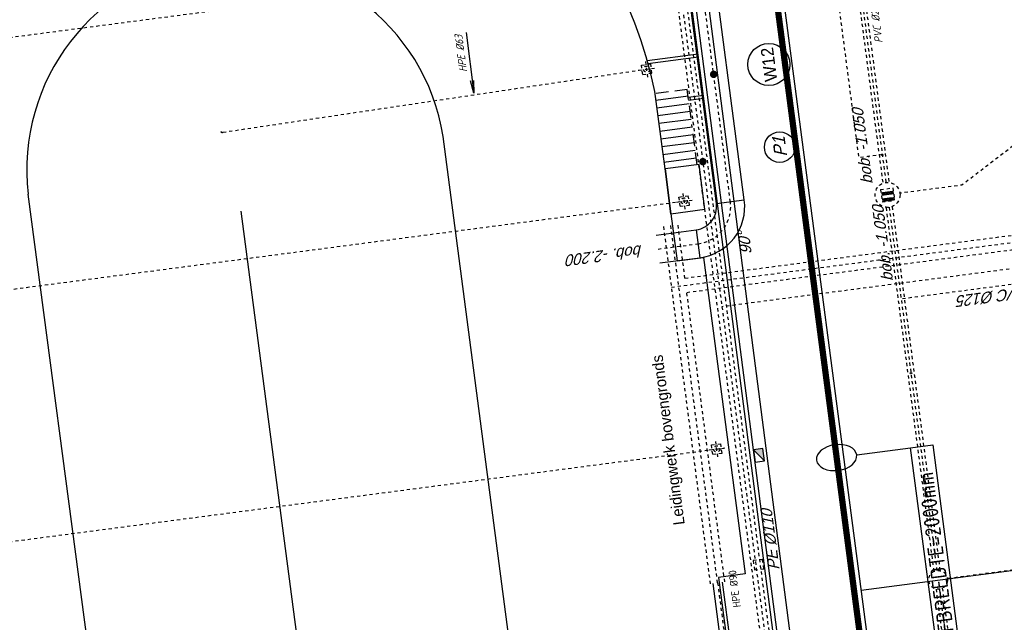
# Model space of a CAD drawing. Header units: metres. Extents: x 118052 to 118564, y 454784 to 455719.
# Tile 10 of 160: x 118225 to 118256, y 455205 to 455224. Entities that reach past the tile are written whole.
import ezdxf
from ezdxf.enums import TextEntityAlignment as Align

# ---------------------------------------------------------------- set-up
doc = ezdxf.new("R2010")
doc.units = ezdxf.units.M
doc.header["$LTSCALE"] = 0.5
for name, pattern in [('B1', [28, 8, -4, 8, -4, 0, -4]), ('DASHED', [19.05, 12.7, -6.35]), ('Tauw_HIDDEN2', [5.6, 4, -1.6]), ('Tauw_HIDDEN3', [2.8, 2, -0.8]), ('Tauw_L_Center1', [13, 8, -1.67, 1.66, -1.67]), ('Tauw_L_Center2', [6.499, 4, -0.833, 0.833, -0.833])]:
    doc.linetypes.add(name, pattern=pattern)
for name, color, linetype in [('_gebouwen', 7, 'Continuous'), ('_molgoot', 7, 'Continuous'), ('_ob10', 7, 'Continuous'), ('_straatkolk', 7, 'Continuous'), ('_tb13', 7, 'Continuous'), ('BHV plan', 7, 'Continuous'), ('EL_N_A_EB00----REVISIE~-_-----', 1, 'Continuous'), ('GRAAFWERKZAAMHEDEN', 6, 'Continuous'), ('KABELLOOP', 6, 'Continuous'), ('Koningsstal VIEUWPORT', 254, 'Continuous'), ('ME_N_-_AL999---LA_RVS6090-40_onb__18_^200~-_-----', 135, 'Continuous'), ('ME_N_-_EL999---LA_RVS3060-30_onb~H_-----', 135, 'Tauw_L_Center1'), ('ME_N_-_EL999---LA_RVS3060-30_onb~W_-----', 135, 'Continuous'), ('ME_N_-_EL999---LA_RVS6090-40_onb~H_-----', 135, 'Tauw_L_Center1'), ('ME_N_H_EL999---LA_RVS6090-40_onb~-_-----', 135, 'Tauw_HIDDEN3'), ('ME_N_L_AL999---LA_RVS6090-40_onb__18_^200~-_-----', 135, 'Continuous'), ('ZU_B_-_AL999---LA_PE-63_sdr00__18_^200~-_-----', 1, 'Continuous'), ('ZU_B_-_AL999---LR_pvc200_vbr11__18_^200~N_-----', 1, 'Continuous'), ('ZU_B_-_EL999---LA_PE-63_sdr00~H_-----', 1, 'Tauw_L_Center2'), ('ZU_B_-_EL999---LD_PE-65_sdr00~H_-----', 1, 'Tauw_L_Center2'), ('ZU_B_-_EL999---LK_pvc125_sdr00~H_-----', 1, 'Tauw_L_Center2'), ('ZU_B_-_EL999---LR_pvc160_sdr00~H_-----', 1, 'Tauw_L_Center2'), ('ZU_B_-_EL999---LR_pvc200_vbr11~H_-----', 1, 'Tauw_L_Center2'), ('ZU_B_-_EL999---LR_pvc200_vbr11~W_-----', 8, 'Tauw_HIDDEN2'), ('ZU_B_-_EL999---SYM_DRAINPUT~-_002--', 2, 'Tauw_L_Center2'), ('ZU_B_-_EL999---SYM_RIOOLINSPECTIEPUT~-_002--', 2, 'Tauw_L_Center2'), ('ZU_B_-_XX------extern-LEIDINGEN', 231, 'Continuous'), ('ZU_N_-_AL999---LR_PE-110_sdr00__18_^200~-_-----', 7, 'Continuous'), ('ZU_N_-_AL999---LR_pvc125_sdr34__18_^200~-_-----', 7, 'Continuous'), ('ZU_N_-_AL999---LW_gvk900_vgr05__18_^200~B_-----', 7, 'Continuous'), ('ZU_N_-_AL999---LW_gvk900_vgr05__18_^200~N_-----', 7, 'Continuous'), ('ZU_N_-_AL999---LW_gvk900_vgr05__20_^200~M_-----', 7, 'Continuous'), ('ZU_N_-_EL999---LB_PE-110_sdr00~H_-----', 2, 'Tauw_L_Center2'), ('ZU_N_-_EL999---LB_PE-90_sdr00~H_-----', 2, 'Tauw_L_Center2'), ('ZU_N_-_EL999---LP_PE-75_sdr00~H_-----', 2, 'Tauw_L_Center2'), ('ZU_N_-_EL999---LR_PE-110_sdr00~H_-----', 2, 'Tauw_L_Center2'), ('ZU_N_-_EL999---LR_pvc125_sdr34~H_-----', 2, 'Tauw_L_Center2'), ('ZU_N_-_EL999---LR_pvc160_sdr34~H_-----', 2, 'Tauw_L_Center2'), ('ZU_N_-_EL999---LR_pvc200_sdr34~H_-----', 2, 'Tauw_L_Center2'), ('ZU_N_-_EL999---LW_gvk900_vgr05~H_-----', 2, 'Tauw_L_Center1'), ('ZU_N_-_EL999---LW_gvk900_vgr05~W_-----', 2, 'Continuous'), ('ZU_N_-_EL999---SYM_HWAINSPECTIEPUT~-_002--', 2, 'Tauw_L_Center2'), ('ZU_N_-_EL999---SYM_STRAATKOLK~-_----c', 7, 'Tauw_L_Center2'), ('ZU_N_-_ML999---LW_gvk900_vgr05__20_^200~M_-----', 7, 'Continuous')]:
    doc.layers.add(name, color=color, linetype=linetype)
doc.layers.add('ZU_N_-_AL999---LP_PE-75_sdr00__20_^200~Mt-----', color=7, linetype='Continuous', plot=False)
doc.layers.add('ZU_N_-_ML999---LP_PE-75_sdr00__20_^200~Mt-----', color=7, linetype='Continuous', plot=False)
doc.styles.add('BURO-025', font='Isocp.shx', dxfattribs={"height": 500})
doc.styles.add('TAUW-ISOCP', font='tcb_isocp.shx')
doc.styles.add('tcb_isocp', font='tcb_isocp.shx')
doc.styles.add('WB025', font='ISO.SHX', dxfattribs={"height": 2.5})

# ---------------------------------------------------------------- blocks, each defined once
blk = doc.blocks.new('*U9')
at = {"layer": '_straatkolk'}
blk.add_hatch(color=256, dxfattribs=at).paths.add_polyline_path([(0.2, -0.15), (0.2, 0.15), (-0.2, -0.15)])
blk.add_lwpolyline([(0.2, -0.15), (0.2, 0.15), (-0.2, 0.15), (-0.2, -0.15)], close=True, dxfattribs=at)
blk.add_lwpolyline([(-0.2, -0.15), (0.2, 0.15)], dxfattribs=at)
blk = doc.blocks.new('A$C6DFC50BF')
at = {"layer": 'GRAAFWERKZAAMHEDEN'}
blk.add_line((13518, -56592), (13518, -58332), dxfattribs=at)
blk.add_lwpolyline([(6095, -58332), (13518, -58332), (13518, -59045), (6095, -59045)], close=True, dxfattribs=at)
at = {"layer": 'GRAAFWERKZAAMHEDEN', "extrusion": (0, 0, -1)}
blk.add_ellipse((13518, -55944), major_axis=(0, -648), ratio=0.640224, dxfattribs=at)
at = {"layer": 'KABELLOOP', "linetype": 'DASHED', "const_width": 200}
blk.add_lwpolyline([(186089, -55944), (-17582, -55944)], close=True, dxfattribs=at)
at = {"layer": 'GRAAFWERKZAAMHEDEN', "color": 2, "style": 'BURO-025'}
blk.add_text('SLEUFBREEDTE=2000mm', height=500, rotation=359.9837, dxfattribs=at).set_placement((6129, -58941))
blk = doc.blocks.new('Leidingen')
at = {"layer": 'ME_N_-_EL999---LA_RVS3060-30_onb~H_-----'}
blk.add_lwpolyline([(-252192.7, 8203.1), (-278935.7, 8208.9)], dxfattribs=at)
at = {"layer": 'ME_N_-_EL999---LA_RVS3060-30_onb~W_-----'}
for p, q in [((-252192.7, 8353.1), (-278935.7, 8358.9)), ((-252192.8, 8053.1), (-278935.8, 8058.9))]:
    blk.add_line(p, q, dxfattribs=at)
at = {"layer": 'ME_N_-_EL999---LA_RVS6090-40_onb~H_-----'}
for points in [[(-252192.7, 8203.1), (-240618.7, 8200.7)], [(-242618.7, 8435.3), (-242618.3, -9745.3)]]:
    blk.add_lwpolyline(points, dxfattribs=at)
at = {"layer": 'ME_N_H_EL999---LA_RVS6090-40_onb~-_-----'}
for points in [[(-252192.7, 8433.1), (-240618.7, 8430.7)], [(-252192.8, 7973.1), (-242848.7, 7971.1)], [(-242848.7, 7971.1), (-242848.3, -9745.3)], [(-242388.7, 7971), (-242388.3, -9745.3)], [(-242388.7, 7971), (-240618.8, 7970.7)]]:
    blk.add_lwpolyline(points, dxfattribs=at)
at = {"layer": 'ME_N_L_AL999---LA_RVS6090-40_onb__18_^200~-_-----', "flags": 128}
for points in [[(-252109.4, 9181.1, 0, 96, 0), (-251821.4, 9181.1, 0, 0, 0), (-250484.8, 9181.1, 0, 0, 0)], [(-242618.7, 9181.1, 0, 96, 0), (-242906.7, 9181.1, 0, 0, 0), (-244409.2, 9181.1, 0, 0, 0)]]:
    blk.add_lwpolyline(points, format="xyseb", dxfattribs=at)
at = {"layer": 'ZU_B_-_AL999---LA_PE-63_sdr00__18_^200~-_-----'}
blk.add_line((-233687.3, 13893.6), (-235639.8, 13902.9), dxfattribs=at)
blk.add_lwpolyline([(-235239.8, 13852.9), (-235639.8, 13902.9), (-235239.9, 13952.9)], dxfattribs=at)
at = {"layer": 'ZU_B_-_EL999---LA_PE-63_sdr00~H_-----'}
blk.add_circle((-235826.3, 22048.2), 25, dxfattribs=at)
at = {"layer": 'ZU_B_-_EL999---LD_PE-65_sdr00~H_-----'}
for points in [[(-247944, 37123.2), (-247941.2, 7448.2)], [(-239944, 37124), (-239941.2, 7449)], [(-231944, 36424.7), (-231941.2, 7449.7)], [(-235837.6, 22018.3), (-235600.6, 8560.8)]]:
    blk.add_lwpolyline(points, dxfattribs=at)
at = {"layer": 'ZU_B_-_EL999---LK_pvc125_sdr00~H_-----'}
blk.add_circle((-239293.6, 1199), 25, dxfattribs=at)
at = {"layer": 'ZU_B_-_EL999---LR_pvc160_sdr00~H_-----', "flags": 128}
blk.add_lwpolyline([(-239293.6, 1199), (-239293.6, 1949), (-228440.6, 1950.1), (-218139, 2097.4), (-218139, 1347.4)], dxfattribs=at)
at = {"layer": 'ZU_B_-_EL999---LR_pvc200_vbr11~H_-----'}
blk.add_lwpolyline([(-207690.6, 1496.8), (-228439.9, 1200.1, -0.0035509), (-228441.3, 1200.1), (-240190.6, 1199)], format="xyb", dxfattribs=at)
for points in [[(-253314.3, 1197.7), (-282406.8, 1194.9)], [(-240990.6, 1198.9), (-252714.3, 1197.8)]]:
    blk.add_lwpolyline(points, dxfattribs=at)
at = {"layer": 'ZU_B_-_EL999---LR_pvc200_vbr11~W_-----'}
for points in [[(-207692.1, 1596.8), (-228441.3, 1300.1), (-240190.6, 1299)], [(-253297.2, 1297.7), (-282419.5, 1294.9)], [(-240990.6, 1298.9), (-252731.5, 1297.8)], [(-253297.2, 1097.7), (-282419.5, 1094.9)], [(-240990.6, 1098.9), (-252731.5, 1097.8)]]:
    blk.add_lwpolyline(points, dxfattribs=at)
blk.add_lwpolyline([(-207689.2, 1396.8), (-228438.5, 1100.1, -0.0035509), (-228441.3, 1100.1), (-240190.6, 1099)], format="xyb", dxfattribs=at)
at = {"layer": 'ZU_B_-_EL999---SYM_DRAINPUT~-_002--'}
for p, q in [((-235600.6, 8560.8), (-235600.5, 8044.3)), ((-235858.8, 8314.8), (-235342.3, 8314.9)), ((-235750.6, 8464.8), (-235750.5, 8164.8)), ((-235750.6, 8464.8), (-235450.6, 8464.8)), ((-235450.6, 8464.8), (-235450.5, 8164.8)), ((-247941.2, 7919.2), (-247941.2, 7402.7)), ((-239941.2, 7919.9), (-239941.2, 7403.4)), ((-235750.5, 8164.8), (-235450.5, 8164.8)), ((-248199.5, 7673.2), (-247683, 7673.2)), ((-248091.2, 7823.2), (-248091.2, 7523.2)), ((-248091.2, 7823.2), (-247791.2, 7823.2)), ((-247791.2, 7823.2), (-247791.2, 7523.2)), ((-240199.5, 7674), (-239683, 7674)), ((-240091.2, 7824), (-240091.2, 7524)), ((-240091.2, 7824), (-239791.2, 7824)), ((-239791.2, 7824), (-239791.2, 7524)), ((-248091.2, 7523.2), (-247791.2, 7523.2)), ((-240091.2, 7524), (-239791.2, 7524))]:
    blk.add_line(p, q, dxfattribs=at)
for centre in [(-235600.5, 8314.8), (-247941.2, 7673.2), (-239941.2, 7674)]:
    blk.add_circle(centre, 100, dxfattribs=at)
at = {"layer": 'ZU_B_-_EL999---SYM_RIOOLINSPECTIEPUT~-_002--'}
for p, q in [((-240390.6, 1398.9), (-240790.6, 1398.9)), ((-240790.6, 1398.9), (-240790.6, 998.9)), ((-240790.6, 1363.1), (-240390.6, 1363.2)), ((-240790.6, 1323.1), (-240390.6, 1323.2)), ((-240790.6, 1283.1), (-240390.6, 1283.2)), ((-240390.6, 1398.9), (-240390.6, 998.9)), ((-240790.6, 1243.1), (-240390.6, 1243.2)), ((-240790.6, 1203.1), (-240390.6, 1203.2)), ((-240790.6, 1163.1), (-240390.6, 1163.2)), ((-240790.6, 1123.1), (-240390.6, 1123.2)), ((-240790.6, 1083.1), (-240390.6, 1083.2)), ((-240790.6, 1043.1), (-240390.6, 1043.2)), ((-240790.6, 1003.1), (-240390.6, 1003.2)), ((-240390.6, 998.9), (-240790.6, 998.9))]:
    blk.add_line(p, q, dxfattribs=at)
blk.add_circle((-240590.6, 1198.9), 400, dxfattribs=at)
at = {"layer": 'ZU_B_-_XX------extern-LEIDINGEN'}
blk.add_circle((-246344.3, 1198.4), 25, dxfattribs=at)
at = {"layer": 'ZU_N_-_EL999---LB_PE-110_sdr00~H_-----'}
blk.add_lwpolyline([(-189750.6, 7068.1), (-274747.5, 7068.1)], dxfattribs=at)
at = {"layer": 'ZU_N_-_EL999---LP_PE-75_sdr00~H_-----', "flags": 128}
blk.add_lwpolyline([(-118553.2, 6962), (-242100.9, 6918.1), (-260870, 6918.1), (-260870, -569.1), (-260870, -22082.4), (-262858.1, -22082.4)], dxfattribs=at)
at = {"layer": 'ZU_N_-_EL999---LP_PE-75_sdr00~H_-----'}
blk.add_lwpolyline([(-243450.5, -9767.4), (-243450.5, 6918.1)], dxfattribs=at)
at = {"layer": 'ZU_N_-_EL999---LR_PE-110_sdr00~H_-----'}
blk.add_lwpolyline([(-257930.5, -7662.3), (-257930.5, 6768.1), (-243248.2, 6768.1)], dxfattribs=at)
blk.add_lwpolyline([(-243248.2, 6768.1), (-93379.2, 6768.1, -0.1316525), (-90879.2, 6098.3), (-85840.8, 3189.4)], format="xyb", dxfattribs=at)
at = {"layer": 'ZU_N_-_EL999---LR_pvc125_sdr34~H_-----'}
blk.add_lwpolyline([(-243950.5, -9767.4), (-243950.5, 1198.6)], dxfattribs=at)
at = {"layer": 'ZU_N_-_EL999---LR_pvc160_sdr34~H_-----', "flags": 128}
blk.add_lwpolyline([(-239377.9, -31805.6), (-239377.9, -3301.6), (-240590.6, -1201.1), (-240590.6, 798.9)], dxfattribs=at)
at = {"layer": 'ZU_N_-_EL999---LR_pvc200_sdr34~H_-----'}
blk.add_lwpolyline([(-253014.4, -32109), (-253014.3, 897.7)], dxfattribs=at)
at = {"layer": 'ZU_N_-_EL999---LW_gvk900_vgr05~H_-----'}
blk.add_lwpolyline([(-241353.5, 8700.8), (-241353.5, 7410.2, 0.4142136), (-240156.5, 6213.2), (-134155.4, 6213.2, 0.4142136), (-132958.4, 7410.2), (-132958.4, 9548.4)], format="xyb", dxfattribs=at)
at = {"layer": 'ZU_N_-_EL999---LW_gvk900_vgr05~W_-----', "linetype": 'Continuous'}
for p, q in [((-240903.5, 7410.2), (-241803.5, 7410.2)), ((-240156.5, 6663.2), (-240156.5, 5763.2))]:
    blk.add_line(p, q, dxfattribs=at)
at = {"layer": 'ZU_N_-_EL999---LW_gvk900_vgr05~W_-----'}
for points in [[(-241803.5, 8700.8), (-241803.5, 7410.2, 0.4142136), (-240156.5, 5763.2), (-134155.4, 5763.2, 0.4142136), (-132508.4, 7410.2), (-132508.4, 9548.4)], [(-240903.5, 8700.8), (-240903.5, 7410.2, 0.4142136), (-240156.5, 6663.2), (-134155.4, 6663.2, 0.4142136), (-133408.4, 7410.2), (-133408.4, 9548.4)]]:
    blk.add_lwpolyline(points, format="xyb", dxfattribs=at)
at = {"layer": 'ZU_N_-_EL999---SYM_HWAINSPECTIEPUT~-_002--', "lineweight": -3}
blk.add_circle((-253014.3, 1197.7), 300, dxfattribs=at)
at = {"layer": 'ZU_N_-_EL999---SYM_STRAATKOLK~-_----c', "lineweight": -3}
blk.add_lwpolyline([(-251936, 6680.2), (-251636, 6680.2), (-251636, 6980.2), (-251936, 6980.2)], close=True, dxfattribs=at)
at = {"layer": 'ZU_N_-_ML999---LP_PE-75_sdr00__20_^200~Mt-----'}
blk.add_lwpolyline([(-238768.2, 6919.3, 0, 0, 0), (-238791.9, 7037, 0, 91.8, 0), (-238790.1, 7028, 91.8, 169.7, 0), (-238784.9, 7002.5, 169.7, 221.7, 0), (-238777.2, 6964.3, 221.7, 240, 0), (-238768.2, 6919.3, 240, 221.7, 0), (-238759.1, 6874.3, 221.7, 169.7, 0), (-238751.4, 6836.1, 169.7, 91.8, 0), (-238746.3, 6810.7, 91.8, 0, 0), (-238744.5, 6801.7, 0, 0, 0), (-238768.2, 6919.3, 0, 0, 0), (-238654.4, 4909.9, 0, 0, 0)], format="xyseb", dxfattribs=at)
blk.add_circle((-238626.7, 4421.6), 489.1, dxfattribs=at)
at = {"layer": 'ZU_N_-_ML999---LW_gvk900_vgr05__20_^200~M_-----', "flags": 128}
blk.add_lwpolyline([(-236043.4, 6213.2, 0, 0, 0), (-236048.9, 6333, 0, 91.8, 0), (-236048.5, 6323.9, 91.8, 169.7, 0), (-236047.3, 6297.9, 169.7, 221.7, 0), (-236045.5, 6259, 221.7, 240, 0), (-236043.4, 6213.2, 240, 221.7, 0), (-236041.2, 6167.3, 221.7, 169.7, 0), (-236039.4, 6128.4, 169.7, 91.8, 0), (-236038.2, 6102.4, 91.8, 0, 0), (-236037.8, 6093.3, 0, 0, 0), (-236043.4, 6213.2, 0, 0, 0), (-235991.4, 5094.4, 0, 0, 0)], format="xyseb", dxfattribs=at)
at = {"layer": 'ZU_N_-_ML999---LW_gvk900_vgr05__20_^200~M_-----'}
blk.add_circle((-235960.2, 4421.4), 673.7, dxfattribs=at)
at = {"layer": 'EL_N_A_EB00----REVISIE~-_-----'}
blk.add_blockref('A$C6DFC50BF', (-262229.9, 59850.1), dxfattribs=at)
at = {"layer": 'ME_N_-_AL999---LA_RVS6090-40_onb__18_^200~-_-----', "style": 'TAUW-ISOCP'}
blk.add_text('Leidingwerk bovengronds', height=360, dxfattribs=at).set_placement((-250198.2, 9001.1))
at = {"layer": 'ZU_B_-_AL999---LA_PE-63_sdr00__18_^200~-_-----', "style": 'WB025', "oblique": 20.00024}
blk.add_text('HPE %%c63', height=250, rotation=0.00544, dxfattribs=at).set_placement((-234937.3, 14022.5))
at = {"layer": 'ZU_B_-_AL999---LR_pvc200_vbr11__18_^200~N_-----', "style": 'tcb_isocp', "oblique": 20.00024}
for p in [(-240173.7, 1620.9), (-243340.6, 1380.1)]:
    blk.add_text('bob. -1.050', height=360, rotation=0.00544, dxfattribs=at).set_placement(p)
at = {"layer": 'ZU_B_-_EL999---LR_pvc200_vbr11~H_-----', "style": 'WB025', "oblique": 18}
blk.add_text('PVC %%c200 E20', height=250, rotation=0.00544, dxfattribs=at).set_placement((-235741.2, 716.3))
at = {"layer": 'ZU_N_-_AL999---LP_PE-75_sdr00__20_^200~Mt-----', "style": 'tcb_isocp', "oblique": 20.00024}
blk.add_text('P1', height=400, dxfattribs=at).set_placement((-238626.7, 4421.6), align=Align.MIDDLE)
at = {"layer": 'ZU_N_-_AL999---LR_PE-110_sdr00__18_^200~-_-----', "style": 'tcb_isocp', "oblique": 20.00024}
blk.add_text('PE %%129110', height=360, dxfattribs=at).set_placement((-252032, 6178.7))
at = {"layer": 'ZU_N_-_AL999---LR_pvc125_sdr34__18_^200~-_-----', "style": 'TAUW-ISOCP', "oblique": 20.00024}
blk.add_text('PVC %%129125', height=360, rotation=90, dxfattribs=at).set_placement((-244076.5, -2888.6))
at = {"layer": 'ZU_N_-_AL999---LW_gvk900_vgr05__18_^200~B_-----', "style": 'tcb_isocp', "oblique": 20.00024}
blk.add_text('90%%d', height=360, dxfattribs=at).set_placement((-241530.6, 5928.8), align=Align.MIDDLE_CENTER)
at = {"layer": 'ZU_N_-_AL999---LW_gvk900_vgr05__18_^200~N_-----', "style": 'tcb_isocp', "oblique": 20.00024}
blk.add_text('bob. -2.200', height=360, rotation=90, dxfattribs=at).set_placement((-241158.7, 9196.6))
at = {"layer": 'ZU_N_-_AL999---LW_gvk900_vgr05__20_^200~M_-----', "style": 'tcb_isocp'}
blk.add_text('W12', height=400, dxfattribs=at).set_placement((-235960.2, 4421.4), align=Align.MIDDLE)
at = {"layer": 'ZU_N_-_EL999---LB_PE-90_sdr00~H_-----', "style": 'WB025'}
blk.add_text(' HPE %%c90', height=250, rotation=0.00544, dxfattribs=at).set_placement((-253194.2, 7566.1))

msp = doc.modelspace()

# ---------------------------------------------------------------- linework, layer by layer
at = {"layer": '_gebouwen'}
for p, q in [((118243.987, 455177.402), (118238.354, 455220.382)), ((118230.77, 455175.658), (118225.111, 455218.545)), ((118237.832, 455172.881), (118231.91, 455218.009))]:
    msp.add_line(p, q, dxfattribs=at)
msp.add_lwpolyline([(118232.494, 455232.577, -0.347524), (118245.097, 455221.82), (118245.623, 455217.914), (118245.436, 455219.35), (118245.623, 455217.914), (118245.623, 455217.914), (118245.819, 455216.417), (118246.664, 455216.528), (118247.989, 455206.425), (118247.142, 455206.314), (118247.861, 455200.823), (118247.861, 455200.823), (118248.193, 455198.285), (118248.193, 455198.285), (118248.379, 455196.862), (118248.379, 455196.862), (118250.62, 455179.74), (118250.62, 455179.742), (118250.743, 455178.807), (118250.743, 455178.807), (118251.005, 455176.8, -0.821143), (118238.272, 455172.714)], format="xyb", dxfattribs=at)
at = {"layer": '_gebouwen', "linetype": 'B1', "ltscale": 0.1}
msp.add_lwpolyline([(118246.459, 455219.484), (118246.144, 455221.886), (118245.106, 455221.75)], dxfattribs=at)
at = {"layer": '_gebouwen'}
for points in [[(118246.172, 455221.676), (118245.138, 455221.541)], [(118246.204, 455221.428), (118245.171, 455221.293)], [(118246.237, 455221.18), (118245.203, 455221.045)], [(118246.269, 455220.933), (118245.236, 455220.797)], [(118246.302, 455220.685), (118245.268, 455220.549)], [(118246.334, 455220.437), (118245.301, 455220.301)], [(118246.367, 455220.189), (118245.333, 455220.053)], [(118246.399, 455219.941), (118245.366, 455219.805)], [(118246.432, 455219.693), (118245.398, 455219.558)], [(118246.523, 455219.492), (118245.436, 455219.35)], [(118245.623, 455217.914), (118246.705, 455218.066), (118246.523, 455219.492), (118245.436, 455219.35), (118245.623, 455217.914)], [(118245.623, 455217.914), (118245.436, 455219.35)]]:
    msp.add_lwpolyline(points, dxfattribs=at)
msp.add_arc((118231.75, 455219.333), 6.686, 9.029, 186.7722, dxfattribs=at)
at = {"layer": '_molgoot'}
msp.add_lwpolyline([(118245.523, 455234.588), (118248.05, 455215.122), (118251.281, 455190.163), (118252.988, 455177.341, -0.413819), (118246.552, 455168.919), (118231.803, 455166.936, -0.203716), (118226.245, 455168.79), (118222.637, 455168.317), (118221.961, 455173.467), (118217.687, 455172.886), (118216.411, 455171.669), (118213.89, 455169.393), (118214.831, 455161.89), (118285.393, 455171.141), (118284.928, 455174.603), (118267.41, 455172.306), (118263.933, 455171.838, -0.41585), (118257.711, 455176.613), (118257.711, 455176.613), (118255.403, 455194.261, -0.429886), (118263.941, 455204.849), (118263.941, 455204.849), (118290.99, 455208.395), (118291.093, 455207.623)], format="xyb", dxfattribs=at)
at = {"layer": '_ob10'}
for points in [[(118246.49, 455223.016), (118244.861, 455222.803)], [(118246.503, 455222.917), (118244.889, 455222.706)], [(118246.176, 455221.647), (118246.66, 455221.71)], [(118246.189, 455221.547), (118246.673, 455221.611)]]:
    msp.add_lwpolyline(points, dxfattribs=at)
at = {"layer": '_tb13'}
for points in [[(118216.029, 455172.092), (118217.452, 455173.389), (118222.417, 455174.064), (118223.093, 455168.911), (118226.422, 455169.346, 0.212013), (118231.747, 455167.463), (118245.927, 455169.369, 0.4384), (118252.453, 455177.341), (118250.756, 455190.094), (118247.524, 455215.054), (118244.997, 455234.521), (118243.152, 455249.234), (118241.755, 455259.439, 0.443932), (118236.486, 455263.736), (118228.539, 455262.693), (118219.924, 455261.565, 0.417446), (118218.285, 455259.491), (118218.983, 455253.935), (118214.101, 455253.34), (118212.723, 455254.362)], [(118216.116, 455171.996), (118217.51, 455173.266), (118222.306, 455173.918), (118222.981, 455168.766), (118226.376, 455169.211, 0.209949), (118231.761, 455167.334), (118245.944, 455169.24, 0.435062), (118252.591, 455177.288), (118250.885, 455190.111), (118247.653, 455215.071), (118245.126, 455234.537), (118243.281, 455249.251), (118241.885, 455259.451, 0.443492), (118236.468, 455263.865), (118228.522, 455262.822), (118219.908, 455261.694, 0.417287), (118218.156, 455259.475), (118218.838, 455254.048), (118214.137, 455253.475), (118212.805, 455254.468)]]:
    msp.add_lwpolyline(points, format="xyb", dxfattribs=at)
at = {"layer": 'BHV plan', "color": 2, "linetype": 'Continuous'}
for p, q in [((118256.564, 455168.784), (118230.082, 455370.759)), ((118293.373, 455211.359), (118251.698, 455205.895))]:
    msp.add_line(p, q, dxfattribs=at)

# ---------------------------------------------------------------- block references
at = {"layer": '_molgoot', "rotation": 97.45761760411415}
msp.add_blockref('*U9', (118248.434, 455210.208), dxfattribs=at)
at = {"layer": 'Koningsstal VIEUWPORT', "color": 6, "xscale": 0.0009975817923, "yscale": 0.0009975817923, "zscale": 0.0009975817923, "rotation": 97.46987594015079}
msp.add_blockref('Leidingen', (118222.52, 455456.651), dxfattribs=at)

doc.saveas('drawing.dxf')
